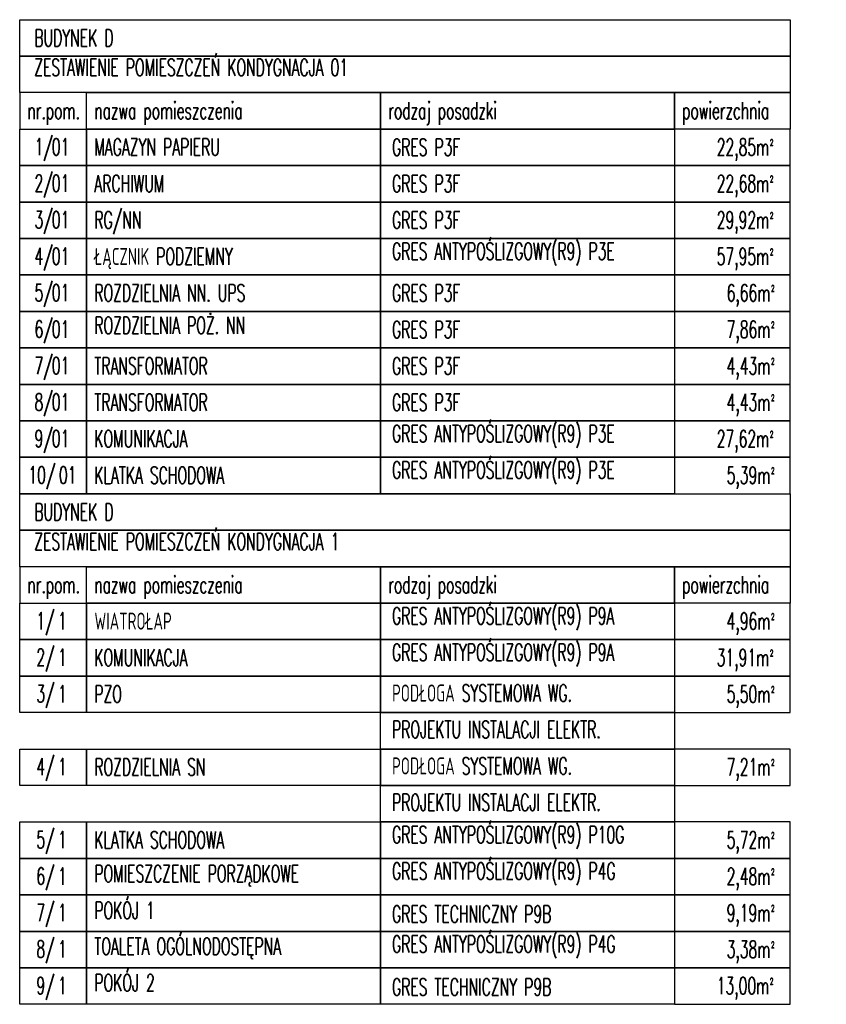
# Model space of a CAD drawing. Header units: inches. Extents: x 788 to 26783, y -4103 to 21.
# Tile 50 of 101: x 7980 to 8775, y -3268 to -2296. Entities that reach past the tile are written whole.
import ezdxf
from ezdxf.enums import TextEntityAlignment as Align

# ---------------------------------------------------------------- set-up
doc = ezdxf.new("R2010")
doc.units = ezdxf.units.IN
doc.header["$MEASUREMENT"] = 0
doc.layers.add('E35', color=6, linetype='Continuous')
doc.layers.add('Opis_pom_ramka', color=6, linetype='Continuous')
doc.styles.add('KA wymiar', font='romans.shx', dxfattribs={"width": 0.6})

# ---------------------------------------------------------------- blocks, each defined once
blk = doc.blocks.new('_opis_pom_metka')
at = {"layer": 'Opis_pom_ramka'}
blk.add_lwpolyline([(-33.13, 0), (32.87, 0), (32.87, -36), (-33.13, -36)], close=True, dxfattribs=at)
at = {"style": 'KA wymiar', "width": 0.6}
blk.add_attdef('KO/', text='', height=16.8, dxfattribs=at).set_placement((3.45, -25.87), align=Align.RIGHT)
blk.add_attdef('NR', (3.8, -26.16), '', height=16.8, dxfattribs=at)

msp = doc.modelspace()

# ---------------------------------------------------------------- linework, layer by layer
at = {"layer": 'E35'}
for points in [[(7979.61, -2296.44), (8739.64, -2296.44), (8739.64, -2332.44), (7979.61, -2332.44)], [(7979.61, -2332.44), (8739.64, -2332.44), (8739.64, -2368.44), (7979.61, -2368.44)], [(7979.61, -2404.44), (8045.61, -2404.44), (8045.61, -2368.44), (7979.61, -2368.44)], [(8045.61, -2368.44), (8335.54, -2368.44), (8335.54, -2404.44), (8045.61, -2404.44)], [(8335.54, -2368.44), (8625.47, -2368.44), (8625.47, -2404.44), (8335.54, -2404.44)], [(8625.47, -2368.44), (8739.64, -2368.44), (8739.64, -2404.44), (8625.47, -2404.44)], [(8045.61, -2404.44), (8335.54, -2404.44), (8335.54, -2440.44), (8045.61, -2440.44)], [(8335.54, -2404.44), (8625.47, -2404.44), (8625.47, -2440.44), (8335.54, -2440.44)], [(8625.47, -2440.44), (8739.64, -2440.44), (8739.64, -2404.44), (8625.47, -2404.44)], [(8045.61, -2440.44), (8335.54, -2440.44), (8335.54, -2476.44), (8045.61, -2476.44)], [(8335.54, -2440.44), (8625.47, -2440.44), (8625.47, -2476.44), (8335.54, -2476.44)], [(8625.47, -2476.44), (8739.64, -2476.44), (8739.64, -2440.44), (8625.47, -2440.44)], [(8045.61, -2476.44), (8335.54, -2476.44), (8335.54, -2512.44), (8045.61, -2512.44)], [(8335.54, -2476.44), (8625.47, -2476.44), (8625.47, -2512.44), (8335.54, -2512.44)], [(8625.47, -2512.44), (8739.64, -2512.44), (8739.64, -2476.44), (8625.47, -2476.44)], [(8045.61, -2512.44), (8335.54, -2512.44), (8335.54, -2548.44), (8045.61, -2548.44)], [(8335.54, -2512.44), (8625.47, -2512.44), (8625.47, -2548.44), (8335.54, -2548.44)], [(8625.47, -2548.44), (8739.64, -2548.44), (8739.64, -2512.44), (8625.47, -2512.44)], [(8045.61, -2548.44), (8335.54, -2548.44), (8335.54, -2584.44), (8045.61, -2584.44)], [(8335.54, -2548.44), (8625.47, -2548.44), (8625.47, -2584.44), (8335.54, -2584.44)], [(8625.47, -2584.44), (8739.64, -2584.44), (8739.64, -2548.44), (8625.47, -2548.44)], [(8045.61, -2584.44), (8335.54, -2584.44), (8335.54, -2620.44), (8045.61, -2620.44)], [(8335.54, -2584.44), (8625.47, -2584.44), (8625.47, -2620.44), (8335.54, -2620.44)], [(8625.47, -2620.44), (8739.64, -2620.44), (8739.64, -2584.44), (8625.47, -2584.44)], [(8045.61, -2620.44), (8335.54, -2620.44), (8335.54, -2656.44), (8045.61, -2656.44)], [(8335.54, -2620.44), (8625.47, -2620.44), (8625.47, -2656.44), (8335.54, -2656.44)], [(8625.47, -2656.44), (8739.64, -2656.44), (8739.64, -2620.44), (8625.47, -2620.44)], [(8045.61, -2656.44), (8335.54, -2656.44), (8335.54, -2692.44), (8045.61, -2692.44)], [(8335.54, -2656.44), (8625.47, -2656.44), (8625.47, -2692.44), (8335.54, -2692.44)], [(8625.47, -2692.44), (8739.64, -2692.44), (8739.64, -2656.44), (8625.47, -2656.44)], [(8045.61, -2692.44), (8335.54, -2692.44), (8335.54, -2728.44), (8045.61, -2728.44)], [(8335.54, -2692.44), (8625.47, -2692.44), (8625.47, -2728.44), (8335.54, -2728.44)], [(8625.47, -2728.44), (8739.64, -2728.44), (8739.64, -2692.44), (8625.47, -2692.44)], [(8045.61, -2728.44), (8335.54, -2728.44), (8335.54, -2764.44), (8045.61, -2764.44)], [(8335.54, -2728.44), (8625.47, -2728.44), (8625.47, -2764.44), (8335.54, -2764.44)], [(8625.47, -2764.44), (8739.64, -2764.44), (8739.64, -2728.44), (8625.47, -2728.44)], [(7979.61, -2764.44), (8739.64, -2764.44), (8739.64, -2800.44), (7979.61, -2800.44)], [(7979.61, -2800.44), (8739.64, -2800.44), (8739.64, -2836.44), (7979.61, -2836.44)], [(7979.61, -2872.44), (8045.61, -2872.44), (8045.61, -2836.44), (7979.61, -2836.44)], [(8045.61, -2836.44), (8335.54, -2836.44), (8335.54, -2872.44), (8045.61, -2872.44)], [(8335.54, -2836.44), (8625.47, -2836.44), (8625.47, -2872.44), (8335.54, -2872.44)], [(8625.47, -2836.44), (8739.64, -2836.44), (8739.64, -2872.44), (8625.47, -2872.44)], [(8045.61, -2872.44), (8335.54, -2872.44), (8335.54, -2908.44), (8045.61, -2908.44)], [(8335.54, -2872.44), (8625.47, -2872.44), (8625.47, -2908.44), (8335.54, -2908.44)], [(8625.47, -2908.44), (8739.64, -2908.44), (8739.64, -2872.44), (8625.47, -2872.44)], [(8045.61, -2908.44), (8335.54, -2908.44), (8335.54, -2944.44), (8045.61, -2944.44)], [(8335.54, -2908.44), (8625.47, -2908.44), (8625.47, -2944.44), (8335.54, -2944.44)], [(8625.47, -2944.44), (8739.64, -2944.44), (8739.64, -2908.44), (8625.47, -2908.44)], [(8045.61, -2944.44), (8335.54, -2944.44), (8335.54, -2980.44), (8045.61, -2980.44)], [(8335.54, -2944.44), (8625.47, -2944.44), (8625.47, -2980.44), (8335.54, -2980.44)], [(8625.47, -2980.44), (8739.64, -2980.44), (8739.64, -2944.44), (8625.47, -2944.44)], [(8335.54, -2980.44), (8625.47, -2980.44), (8625.47, -3016.44), (8335.54, -3016.44)], [(8045.61, -3016.44), (8335.54, -3016.44), (8335.54, -3052.44), (8045.61, -3052.44)], [(8335.54, -3016.44), (8625.47, -3016.44), (8625.47, -3052.44), (8335.54, -3052.44)], [(8625.47, -3052.44), (8739.64, -3052.44), (8739.64, -3016.44), (8625.47, -3016.44)], [(8335.54, -3052.44), (8625.47, -3052.44), (8625.47, -3088.44), (8335.54, -3088.44)], [(8045.61, -3088.44), (8335.54, -3088.44), (8335.54, -3124.44), (8045.61, -3124.44)], [(8335.54, -3088.44), (8625.47, -3088.44), (8625.47, -3124.44), (8335.54, -3124.44)], [(8625.47, -3124.44), (8739.64, -3124.44), (8739.64, -3088.44), (8625.47, -3088.44)], [(8045.61, -3124.44), (8335.54, -3124.44), (8335.54, -3160.44), (8045.61, -3160.44)], [(8335.54, -3124.44), (8625.47, -3124.44), (8625.47, -3160.44), (8335.54, -3160.44)], [(8625.47, -3160.44), (8739.64, -3160.44), (8739.64, -3124.44), (8625.47, -3124.44)], [(8045.61, -3160.44), (8335.54, -3160.44), (8335.54, -3196.44), (8045.61, -3196.44)], [(8335.54, -3160.44), (8625.47, -3160.44), (8625.47, -3196.44), (8335.54, -3196.44)], [(8625.47, -3196.44), (8739.64, -3196.44), (8739.64, -3160.44), (8625.47, -3160.44)], [(8045.61, -3196.44), (8335.54, -3196.44), (8335.54, -3232.44), (8045.61, -3232.44)], [(8335.54, -3196.44), (8625.47, -3196.44), (8625.47, -3232.44), (8335.54, -3232.44)], [(8625.47, -3232.44), (8739.64, -3232.44), (8739.64, -3196.44), (8625.47, -3196.44)], [(8045.61, -3232.44), (8335.54, -3232.44), (8335.54, -3268.44), (8045.61, -3268.44)], [(8335.54, -3232.44), (8625.47, -3232.44), (8625.47, -3268.44), (8335.54, -3268.44)], [(8625.47, -3268.44), (8739.64, -3268.44), (8739.64, -3232.44), (8625.47, -3232.44)]]:
    msp.add_lwpolyline(points, close=True, dxfattribs=at)

# ---------------------------------------------------------------- block references
ref = msp.add_blockref('_opis_pom_metka', (8012.74, -2404.44), dxfattribs=at)
ref.add_attrib('KO/', '1/', dxfattribs={"layer": '0', "height": 16.8, "style": 'KA wymiar', "width": 0.6}).set_placement((8012.43, -2430.31), align=Align.RIGHT)
ref.add_attrib('NR', '01', (8011.31, -2430.38), dxfattribs={"layer": '0', "height": 16.8, "style": 'KA wymiar', "width": 0.6})
ref = msp.add_blockref('_opis_pom_metka', (8012.74, -2440.44), dxfattribs=at)
ref.add_attrib('KO/', '2/', dxfattribs={"layer": '0', "height": 16.8, "style": 'KA wymiar', "width": 0.6}).set_placement((8012.43, -2466.31), align=Align.RIGHT)
ref.add_attrib('NR', '01', (8011.31, -2466.38), dxfattribs={"layer": '0', "height": 16.8, "style": 'KA wymiar', "width": 0.6})
ref = msp.add_blockref('_opis_pom_metka', (8012.74, -2476.44), dxfattribs=at)
ref.add_attrib('KO/', '3/', dxfattribs={"layer": '0', "height": 16.8, "style": 'KA wymiar', "width": 0.6}).set_placement((8012.43, -2502.31), align=Align.RIGHT)
ref.add_attrib('NR', '01', (8011.31, -2502.38), dxfattribs={"layer": '0', "height": 16.8, "style": 'KA wymiar', "width": 0.6})
ref = msp.add_blockref('_opis_pom_metka', (8012.74, -2512.44), dxfattribs=at)
ref.add_attrib('KO/', '4/', dxfattribs={"layer": '0', "height": 16.8, "style": 'KA wymiar', "width": 0.6}).set_placement((8012.43, -2538.31), align=Align.RIGHT)
ref.add_attrib('NR', '01', (8011.31, -2538.38), dxfattribs={"layer": '0', "height": 16.8, "style": 'KA wymiar', "width": 0.6})
ref = msp.add_blockref('_opis_pom_metka', (8012.74, -2548.44), dxfattribs=at)
ref.add_attrib('KO/', '5/', dxfattribs={"layer": '0', "height": 16.8, "style": 'KA wymiar', "width": 0.6}).set_placement((8012.43, -2574.31), align=Align.RIGHT)
ref.add_attrib('NR', '01', (8011.31, -2574.38), dxfattribs={"layer": '0', "height": 16.8, "style": 'KA wymiar', "width": 0.6})
ref = msp.add_blockref('_opis_pom_metka', (8012.74, -2584.44), dxfattribs=at)
ref.add_attrib('KO/', '6/', dxfattribs={"layer": '0', "height": 16.8, "style": 'KA wymiar', "width": 0.6}).set_placement((8012.43, -2610.31), align=Align.RIGHT)
ref.add_attrib('NR', '01', (8011.31, -2610.38), dxfattribs={"layer": '0', "height": 16.8, "style": 'KA wymiar', "width": 0.6})
ref = msp.add_blockref('_opis_pom_metka', (8012.74, -2620.44), dxfattribs=at)
ref.add_attrib('KO/', '7/', dxfattribs={"layer": '0', "height": 16.8, "style": 'KA wymiar', "width": 0.6}).set_placement((8012.43, -2646.31), align=Align.RIGHT)
ref.add_attrib('NR', '01', (8011.31, -2646.38), dxfattribs={"layer": '0', "height": 16.8, "style": 'KA wymiar', "width": 0.6})
ref = msp.add_blockref('_opis_pom_metka', (8012.74, -2656.44), dxfattribs=at)
ref.add_attrib('KO/', '8/', dxfattribs={"layer": '0', "height": 16.8, "style": 'KA wymiar', "width": 0.6}).set_placement((8012.43, -2682.31), align=Align.RIGHT)
ref.add_attrib('NR', '01', (8011.31, -2682.38), dxfattribs={"layer": '0', "height": 16.8, "style": 'KA wymiar', "width": 0.6})
ref = msp.add_blockref('_opis_pom_metka', (8012.74, -2692.44), dxfattribs=at)
ref.add_attrib('KO/', '9/', dxfattribs={"layer": '0', "height": 16.8, "style": 'KA wymiar', "width": 0.6}).set_placement((8012.43, -2718.31), align=Align.RIGHT)
ref.add_attrib('NR', '01', (8011.31, -2718.38), dxfattribs={"layer": '0', "height": 16.8, "style": 'KA wymiar', "width": 0.6})
ref = msp.add_blockref('_opis_pom_metka', (8012.74, -2728.44), dxfattribs=at)
ref.add_attrib('KO/', '10/', dxfattribs={"layer": '0', "height": 16.8, "style": 'KA wymiar', "width": 0.6}).set_placement((8015, -2754.31), align=Align.RIGHT)
ref.add_attrib('NR', '01', (8018.36, -2754.38), dxfattribs={"layer": '0', "height": 16.8, "style": 'KA wymiar', "width": 0.6})
ref = msp.add_blockref('_opis_pom_metka', (8012.74, -2872.44), dxfattribs=at)
ref.add_attrib('KO/', '1/', dxfattribs={"layer": '0', "height": 16.8, "style": 'KA wymiar', "width": 0.6}).set_placement((8014.19, -2898.31), align=Align.RIGHT)
ref.add_attrib('NR', '1', (8017.27, -2898.38), dxfattribs={"layer": '0', "height": 16.8, "style": 'KA wymiar', "width": 0.6})
ref = msp.add_blockref('_opis_pom_metka', (8012.74, -2908.44), dxfattribs=at)
ref.add_attrib('KO/', '2/', dxfattribs={"layer": '0', "height": 16.8, "style": 'KA wymiar', "width": 0.6}).set_placement((8014.19, -2934.31), align=Align.RIGHT)
ref.add_attrib('NR', '1', (8017.27, -2934.38), dxfattribs={"layer": '0', "height": 16.8, "style": 'KA wymiar', "width": 0.6})
ref = msp.add_blockref('_opis_pom_metka', (8012.74, -2944.44), dxfattribs=at)
ref.add_attrib('KO/', '3/', dxfattribs={"layer": '0', "height": 16.8, "style": 'KA wymiar', "width": 0.6}).set_placement((8014.19, -2970.31), align=Align.RIGHT)
ref.add_attrib('NR', '1', (8017.27, -2970.38), dxfattribs={"layer": '0', "height": 16.8, "style": 'KA wymiar', "width": 0.6})
ref = msp.add_blockref('_opis_pom_metka', (8012.74, -3016.44), dxfattribs=at)
ref.add_attrib('KO/', '4/', dxfattribs={"layer": '0', "height": 16.8, "style": 'KA wymiar', "width": 0.6}).set_placement((8014.19, -3042.31), align=Align.RIGHT)
ref.add_attrib('NR', '1', (8017.27, -3042.38), dxfattribs={"layer": '0', "height": 16.8, "style": 'KA wymiar', "width": 0.6})
ref = msp.add_blockref('_opis_pom_metka', (8012.74, -3088.44), dxfattribs=at)
ref.add_attrib('KO/', '5/', dxfattribs={"layer": '0', "height": 16.8, "style": 'KA wymiar', "width": 0.6}).set_placement((8014.19, -3114.31), align=Align.RIGHT)
ref.add_attrib('NR', '1', (8017.27, -3114.38), dxfattribs={"layer": '0', "height": 16.8, "style": 'KA wymiar', "width": 0.6})
ref = msp.add_blockref('_opis_pom_metka', (8012.74, -3124.44), dxfattribs=at)
ref.add_attrib('KO/', '6/', dxfattribs={"layer": '0', "height": 16.8, "style": 'KA wymiar', "width": 0.6}).set_placement((8014.19, -3150.31), align=Align.RIGHT)
ref.add_attrib('NR', '1', (8017.27, -3150.38), dxfattribs={"layer": '0', "height": 16.8, "style": 'KA wymiar', "width": 0.6})
ref = msp.add_blockref('_opis_pom_metka', (8012.74, -3160.44), dxfattribs=at)
ref.add_attrib('KO/', '7/', dxfattribs={"layer": '0', "height": 16.8, "style": 'KA wymiar', "width": 0.6}).set_placement((8014.19, -3186.31), align=Align.RIGHT)
ref.add_attrib('NR', '1', (8017.27, -3186.38), dxfattribs={"layer": '0', "height": 16.8, "style": 'KA wymiar', "width": 0.6})
ref = msp.add_blockref('_opis_pom_metka', (8012.74, -3196.44), dxfattribs=at)
ref.add_attrib('KO/', '8/', dxfattribs={"layer": '0', "height": 16.8, "style": 'KA wymiar', "width": 0.6}).set_placement((8014.19, -3222.31), align=Align.RIGHT)
ref.add_attrib('NR', '1', (8017.27, -3222.38), dxfattribs={"layer": '0', "height": 16.8, "style": 'KA wymiar', "width": 0.6})
ref = msp.add_blockref('_opis_pom_metka', (8012.74, -3232.44), dxfattribs=at)
ref.add_attrib('KO/', '9/', dxfattribs={"layer": '0', "height": 16.8, "style": 'KA wymiar', "width": 0.6}).set_placement((8014.19, -3258.31), align=Align.RIGHT)
ref.add_attrib('NR', '1', (8017.27, -3258.38), dxfattribs={"layer": '0', "height": 16.8, "style": 'KA wymiar', "width": 0.6})

# ---------------------------------------------------------------- texts
at = {"layer": 'E35', "char_height": 16.785, "width": 2040.6211, "attachment_point": 1, "style": 'KA wymiar'}
for s, insert in [('BUDYNEK D', (7994.05, -2306.04)), ('ZESTAWIENIE POMIESZCZEŃ KONDYGNACJA 01', (7994.05, -2335.21)), ('nazwa pomieszczenia', (8053.28, -2377.77)), ('rodzaj posadzki', (8343.21, -2377.77)), ('powierzchnia', (8633.14, -2377.77)), ('nr.pom.', (7987.28, -2377.77)), ('22,85m{\\fISOCPEUR|b0|i0|c238|p34;²}', (8667.18, -2413.77)), ('MAGAZYN PAPIERU', (8053.28, -2413.77)), ('GRES P3F', (8346.89, -2413.9)), ('22,68m{\\fISOCPEUR|b0|i0|c238|p34;²}', (8667.18, -2449.77)), ('ARCHIWUM', (8053.28, -2449.77)), ('GRES P3F', (8346.89, -2449.9)), ('RG/NN', (8053.28, -2485.77)), ('GRES P3F', (8346.89, -2485.9)), ('29,92m{\\fISOCPEUR|b0|i0|c238|p34;²}', (8667.18, -2485.77)), ('GRES ANTYPOŚLIZGOWY(R9) P3E', (8346.89, -2516.59)), ('ŁĄCZNIK PODZIEMNY', (8053.28, -2521.77)), ('57,95m{\\fISOCPEUR|b0|i0|c238|p34;²}', (8667.18, -2521.77)), ('6,66m{\\fISOCPEUR|b0|i0|c238|p34;²}', (8676.96, -2557.77)), ('ROZDZIELNIA NN. UPS', (8053.28, -2557.77)), ('GRES P3F', (8346.89, -2557.9)), ('ROZDZIELNIA POŻ. NN', (8053.28, -2589.84)), ('GRES P3F', (8346.89, -2593.9)), ('7,86m{\\fISOCPEUR|b0|i0|c238|p34;²}', (8676.96, -2593.77)), ('TRANSFORMATOR', (8053.28, -2629.77)), ('GRES P3F', (8346.89, -2629.9)), ('4,43m{\\fISOCPEUR|b0|i0|c238|p34;²}', (8676.96, -2629.77)), ('4,43m{\\fISOCPEUR|b0|i0|c238|p34;²}', (8676.96, -2665.77)), ('TRANSFORMATOR', (8053.28, -2665.77)), ('GRES P3F', (8346.89, -2665.9)), ('KOMUNIKACJA', (8053.28, -2701.77)), ('GRES ANTYPOŚLIZGOWY(R9) P3E', (8346.89, -2696.59)), ('27,62m{\\fISOCPEUR|b0|i0|c238|p34;²}', (8667.18, -2701.77)), ('GRES ANTYPOŚLIZGOWY(R9) P3E', (8346.89, -2732.59)), ('KLATKA SCHODOWA', (8053.28, -2737.77)), ('5,39m{\\fISOCPEUR|b0|i0|c238|p34;²}', (8676.96, -2737.77)), ('BUDYNEK D', (7994.05, -2774.04)), ('ZESTAWIENIE POMIESZCZEŃ KONDYGNACJA 1', (7994.05, -2803.21)), ('nazwa pomieszczenia', (8053.28, -2845.77)), ('rodzaj posadzki', (8343.21, -2845.77)), ('powierzchnia', (8633.14, -2845.77)), ('nr.pom.', (7987.28, -2845.77)), ('GRES ANTYPOŚLIZGOWY(R9) P9A', (8346.89, -2876.59)), ('WIATROŁAP', (8053.28, -2881.77)), ('4,96m{\\fISOCPEUR|b0|i0|c238|p34;²}', (8676.96, -2881.77)), ('GRES ANTYPOŚLIZGOWY(R9) P9A', (8346.89, -2912.59)), ('31,91m{\\fISOCPEUR|b0|i0|c238|p34;²}', (8667.18, -2917.77)), ('KOMUNIKACJA', (8053.28, -2917.77)), ('PZO', (8053.28, -2953.77)), ('PODŁOGA SYSTEMOWA WG. ', (8346.89, -2952.76)), ('5,50m{\\fISOCPEUR|b0|i0|c238|p34;²}', (8676.96, -2953.77)), ('PROJEKTU INSTALACJI ELEKTR.', (8346.89, -2988.76)), ('PODŁOGA SYSTEMOWA WG. ', (8346.89, -3024.76)), ('7,21m{\\fISOCPEUR|b0|i0|c238|p34;²}', (8676.96, -3025.77)), ('ROZDZIELNIA SN', (8053.28, -3025.77)), ('PROJEKTU INSTALACJI ELEKTR.', (8346.89, -3060.76)), ('GRES ANTYPOŚLIZGOWY(R9) P10G', (8346.89, -3092.59)), ('KLATKA SCHODOWA', (8053.28, -3097.77)), ('5,72m{\\fISOCPEUR|b0|i0|c238|p34;²}', (8676.96, -3097.77)), ('POMIESZCZENIE PORZĄDKOWE', (8053.28, -3131.03)), ('GRES ANTYPOŚLIZGOWY(R9) P4G', (8346.89, -3128.59)), ('2,48m{\\fISOCPEUR|b0|i0|c238|p34;²}', (8676.96, -3133.77)), ('POKÓJ 1', (8053.28, -3167.39)), ('9,19m{\\fISOCPEUR|b0|i0|c238|p34;²}', (8676.96, -3169.77)), ('GRES TECHNICZNY P9B', (8346.89, -3170.96)), ('TOALETA OGÓLNODOSTĘPNA', (8053.28, -3202.75)), ('GRES ANTYPOŚLIZGOWY(R9) P4G', (8346.89, -3200.59)), ('3,38m{\\fISOCPEUR|b0|i0|c238|p34;²}', (8676.96, -3205.77)), ('POKÓJ 2', (8053.28, -3238.75)), ('GRES TECHNICZNY P9B', (8346.89, -3242.96)), ('13,00m{\\fISOCPEUR|b0|i0|c238|p34;²}', (8667.18, -3241.77))]:
    msp.add_mtext(s, dxfattribs=dict(at, insert=insert))

doc.saveas('drawing.dxf')
